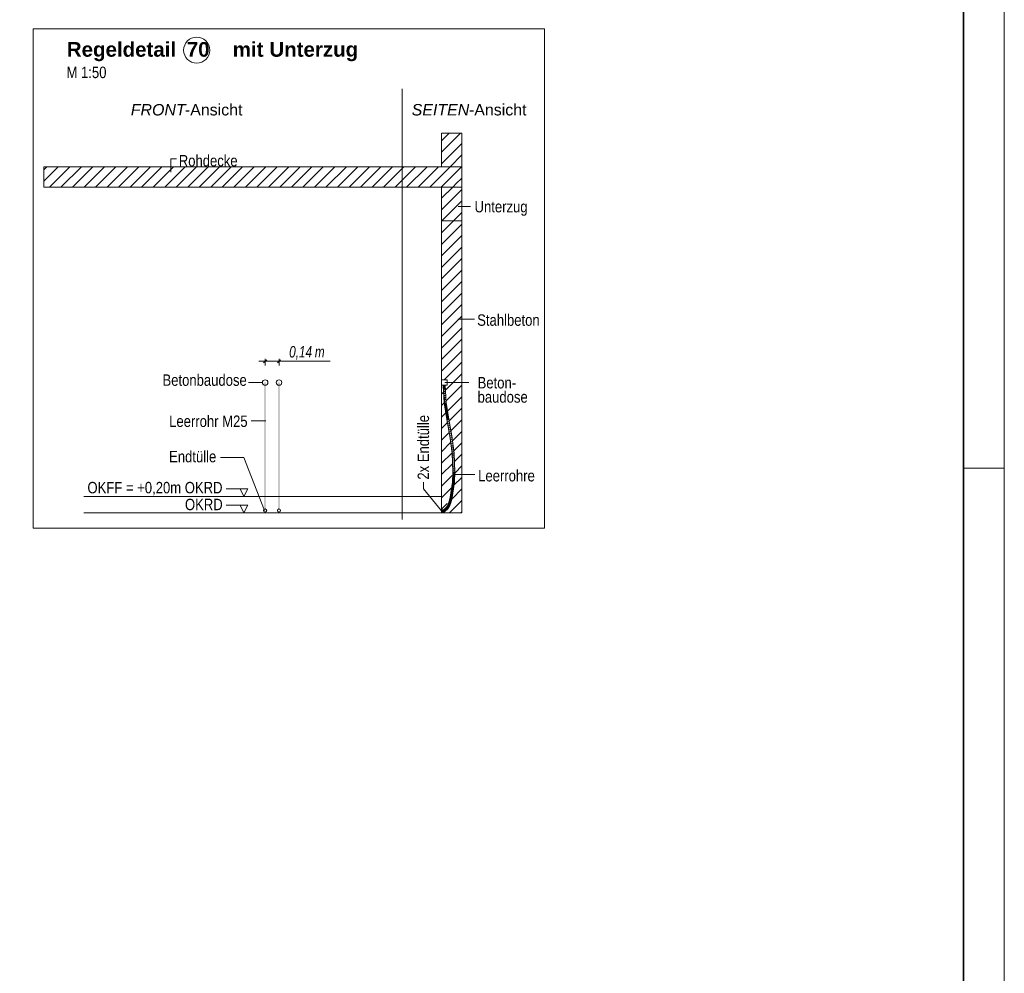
# Model space of a CAD drawing. Extents: x -720 to 300, y 62 to 1162.
# Tile 45 of 143: x 179 to 300, y 594 to 712. Entities that reach past the tile are written whole.
import ezdxf
from ezdxf.lldxf.tags import DXFTag

# ---------------------------------------------------------------- set-up
doc = ezdxf.new("R2010")
doc.units = 0
doc.layers.get('0').update_dxf_attribs({"lineweight": 13})
for name, color, linetype, lineweight, true_color in [('E_Aussparung Bemaßung-A06G942T8I', 5, 'Continuous', 9, 0x0000ff), ('E_Betonbaudose', 1, 'Continuous', 13, 0xff0000), ('E_Detail_Beschriftung', 7, 'Continuous', 13, 0x009900), ('E_Detail_Wandschraffur', 7, 'Continuous', 5, 0xc0c0c0), ('E_Leerrohr 25-A06G942U8I', 7, 'Continuous', 9, 0xff8000), ('E_Leerrohr 25-Shading', 7, 'Continuous', 9, 0xff8000), ('E_Leerrohr Beschriftung', 1, 'Continuous', 9, 0xff0000)]:
    doc.layers.add(name, color=color, linetype=linetype, lineweight=lineweight, true_color=true_color)
doc.layers.add('E_Detail_Linie_Text_Bem', color=7, linetype='Continuous', lineweight=13)
doc.layers.add('iwb_Plankopf Rahmen', color=7, linetype='Continuous', lineweight=35)
doc.styles.get("Standard").update_dxf_attribs({"font": 'ARIALN.TTF'})
tags = doc.linetypes.add('fein_strichliert', pattern=[4, 1, -2, 1]).pattern_tags.tags
tags[8:9] = [DXFTag(74, 4), DXFTag(75, 0), DXFTag(340, '0'), DXFTag(46, 0.0), DXFTag(50, 0.0), DXFTag(44, 0.0), DXFTag(45, 0.0)]
tags[6:7] = [DXFTag(74, 4), DXFTag(75, 0), DXFTag(340, '0'), DXFTag(46, 0.0), DXFTag(50, 0.0), DXFTag(44, 0.0), DXFTag(45, 0.0)]
tags[4:5] = [DXFTag(74, 4), DXFTag(75, 0), DXFTag(340, '0'), DXFTag(46, 0.0), DXFTag(50, 0.0), DXFTag(44, 0.0), DXFTag(45, 0.0)]
tags = doc.linetypes.add('fein_strichliert-A06G942X8I', pattern=[4, 1, -2, 1]).pattern_tags.tags
tags[8:9] = [DXFTag(74, 4), DXFTag(75, 0), DXFTag(340, '0'), DXFTag(46, 0.0), DXFTag(50, 0.0), DXFTag(44, 0.0), DXFTag(45, 0.0)]
tags[6:7] = [DXFTag(74, 4), DXFTag(75, 0), DXFTag(340, '0'), DXFTag(46, 0.0), DXFTag(50, 0.0), DXFTag(44, 0.0), DXFTag(45, 0.0)]
tags[4:5] = [DXFTag(74, 4), DXFTag(75, 0), DXFTag(340, '0'), DXFTag(46, 0.0), DXFTag(50, 0.0), DXFTag(44, 0.0), DXFTag(45, 0.0)]
tags = doc.linetypes.add('grob', pattern=[14, 3, -8, 3]).pattern_tags.tags
tags[8:9] = [DXFTag(74, 4), DXFTag(75, 0), DXFTag(340, '0'), DXFTag(46, 0.0), DXFTag(50, 0.0), DXFTag(44, 0.0), DXFTag(45, 0.0)]
tags[6:7] = [DXFTag(74, 4), DXFTag(75, 0), DXFTag(340, '0'), DXFTag(46, 0.0), DXFTag(50, 0.0), DXFTag(44, 0.0), DXFTag(45, 0.0)]
tags[4:5] = [DXFTag(74, 4), DXFTag(75, 0), DXFTag(340, '0'), DXFTag(46, 0.0), DXFTag(50, 0.0), DXFTag(44, 0.0), DXFTag(45, 0.0)]
tags = doc.linetypes.add('STRICHPUNKT2-A06G942V8I', pattern=[12.7, 6.35, -3.175, 0, -3.175]).pattern_tags.tags
tags[10:11] = [DXFTag(74, 4), DXFTag(75, 0), DXFTag(340, '0'), DXFTag(46, 0.0), DXFTag(50, 0.0), DXFTag(44, 0.0), DXFTag(45, 0.0)]
tags[8:9] = [DXFTag(74, 4), DXFTag(75, 0), DXFTag(340, '0'), DXFTag(46, 0.0), DXFTag(50, 0.0), DXFTag(44, 0.0), DXFTag(45, 0.0)]
tags[6:7] = [DXFTag(74, 4), DXFTag(75, 0), DXFTag(340, '0'), DXFTag(46, 0.0), DXFTag(50, 0.0), DXFTag(44, 0.0), DXFTag(45, 0.0)]
tags[4:5] = [DXFTag(74, 4), DXFTag(75, 0), DXFTag(340, '0'), DXFTag(46, 0.0), DXFTag(50, 0.0), DXFTag(44, 0.0), DXFTag(45, 0.0)]

# ---------------------------------------------------------------- blocks, each defined once
blk = doc.blocks.new('Shading-A06G93Y98I', base_point=(164.31, 821.66))
at = {"layer": 'E_Leerrohr 25-Shading', "color": 31, "true_color": 0xecb67f}
for points in [[(231.48, 666.62), (231.4, 666.62), (231.48, 666.61), (231.4, 666.61)], [(231.5, 666.61), (231.46, 666.61), (231.55, 666.22), (231.46, 666.22)], [(231.49, 666.62), (231.48, 666.62), (231.49, 666.61), (231.48, 666.61)], [(231.51, 666.62), (231.49, 666.62), (231.51, 666.61), (231.49, 666.61)], [(231.56, 666.62), (231.51, 666.62), (231.56, 666.61), (231.51, 666.61)], [(231.55, 666.22), (231.59, 666.22), (231.53, 666.61), (231.59, 666.61)], [(231.56, 666.61), (231.59, 666.61), (231.56, 666.62), (231.59, 666.62)], [(231.59, 666.62), (231.59, 666.61), (231.7, 666.62), (231.7, 666.61)], [(231.59, 666.61), (231.71, 666.51), (231.71, 666.61)], [(231.59, 666.61), (231.59, 666.22), (231.71, 666.51), (231.68, 666.22)], [(231.68, 666.22), (231.71, 666.22), (231.71, 666.51)], [(231.7, 666.61), (231.78, 666.61), (231.7, 666.62), (231.78, 666.62)], [(231.27, 651.24), (231.27, 651.38), (231.26, 651.24), (231.26, 651.38)], [(231.26, 651.19), (231.27, 651.19), (231.26, 651.24), (231.27, 651.24)], [(231.27, 651.16), (231.27, 651.19), (231.26, 651.16), (231.26, 651.19)], [(231.26, 651.08), (231.27, 651.08), (231.26, 651.16), (231.27, 651.16)], [(231.26, 651), (231.27, 651), (231.26, 651.08), (231.27, 651.08)], [(231.66, 651.22), (231.66, 651.32), (231.63, 651.22), (231.27, 651.32)], [(231.37, 651.2), (231.27, 651.32), (231.27, 651.19)], [(231.37, 651.2), (231.59, 651.21), (231.27, 651.32), (231.63, 651.22)], [(231.27, 651.19), (231.66, 651.19), (231.66, 651.2)], [(231.37, 651.19), (231.27, 651.19), (231.47, 651.18), (231.51, 651.17)], [(231.27, 651.07), (231.51, 651.17), (231.27, 651.19)], [(231.66, 651.18), (231.66, 651.19), (231.27, 651.19)], [(231.51, 651.17), (231.27, 651.07), (231.49, 651.11), (231.38, 651.08)], [(231.66, 651.07), (231.61, 651.1), (231.27, 651.07)], [(231.47, 651.2), (231.57, 651.21), (231.37, 651.2), (231.59, 651.21)], [(231.37, 651.2), (231.66, 651.2), (231.66, 651.21)], [(231.66, 651.15), (231.66, 651.18), (231.37, 651.19)], [(231.38, 651.08), (231.61, 651.1), (231.56, 651.13)], [(231.66, 651.21), (231.64, 651.22), (231.47, 651.2)], [(231.51, 651.17), (231.66, 651.15), (231.47, 651.18)], [(231.51, 651.17), (231.49, 651.11), (231.55, 651.14)], [(231.49, 651.11), (231.56, 651.13), (231.55, 651.14)], [(231.57, 651.16), (231.51, 651.17), (231.55, 651.14)], [(231.66, 651.15), (231.51, 651.17), (231.66, 651.14)], [(231.56, 651.13), (231.57, 651.16), (231.55, 651.14)], [(231.56, 651.13), (231.61, 651.15), (231.57, 651.16), (231.59, 651.15)], [(231.61, 651.1), (231.66, 651.13), (231.56, 651.13), (231.61, 651.15)], [(231.57, 651.21), (231.64, 651.22), (231.59, 651.21)], [(231.59, 651.21), (231.64, 651.22), (231.63, 651.22)], [(231.66, 651.14), (231.59, 651.15), (231.66, 651.13)], [(231.66, 651.13), (231.61, 651.1), (231.66, 651.11)], [(231.61, 651.1), (231.66, 651.07), (231.66, 651.11)], [(231.66, 651.22), (231.66, 651.22), (231.64, 651.22), (231.63, 651.22)], [(231.64, 651.22), (231.66, 651.21), (231.66, 651.22)]]:
    blk.add_solid(points, dxfattribs=at)
at = {"layer": 'E_Leerrohr 25-Shading', "color": 43, "true_color": 0xd7ab7f}
for points in [[(231.46, 666.61), (231.63, 664.47), (231.55, 665.79)], [(231.63, 664.47), (231.46, 666.61), (231.6, 664.46)], [(231.49, 666.61), (231.46, 666.61), (231.51, 666.41), (231.55, 665.79)], [(231.51, 666.41), (231.51, 666.41), (231.49, 666.61), (231.5, 666.61)], [(231.51, 666.41), (231.5, 666.61), (231.5, 666.61)], [(231.75, 665.83), (231.68, 666.61), (231.69, 666.4)], [(231.75, 665.83), (231.72, 666.43), (231.68, 666.61), (231.71, 666.61)], [(231.81, 664.49), (231.75, 665.83), (231.69, 666.4)], [(231.75, 663.68), (231.74, 663.76), (231.6, 664.46), (231.63, 664.47)], [(231.75, 663.68), (231.6, 664.46), (231.72, 663.68)], [(231.82, 663.02), (231.75, 663.68), (231.72, 663.68)], [(231.95, 662.42), (231.74, 663.76), (231.92, 662.42), (231.82, 663.02)], [(232.03, 663.08), (231.85, 664.49), (231.81, 664.49)], [(232.03, 663.08), (232.06, 662.93), (231.85, 664.49), (232.12, 662.71)], [(231.95, 662.42), (231.92, 662.42), (232.32, 660.39), (232.28, 660.38)], [(232.06, 662.93), (232.03, 663.08), (232.05, 662.97)], [(232.04, 663), (232.03, 663.08), (232.13, 662.45)], [(232.15, 662.46), (232.04, 663), (232.13, 662.45)], [(232.15, 662.46), (232.16, 662.46), (232.05, 662.97), (232.06, 662.93)], [(232.06, 662.93), (232.16, 662.46), (232.12, 662.71)], [(232.53, 660.42), (232.24, 662.01), (232.13, 662.45), (232.15, 662.46)], [(232.53, 660.42), (232.13, 662.45), (232.5, 660.41)], [(232.24, 662.01), (232.16, 662.46), (232.15, 662.46)], [(232.32, 660.39), (232.28, 660.38), (232.6, 658.26), (232.58, 658.26)], [(232.61, 658.26), (232.32, 660.39), (232.6, 658.26)], [(232.53, 660.42), (232.5, 660.41), (232.83, 658.28), (232.79, 658.28)], [(232.6, 658.09), (232.6, 658.26), (232.58, 658.09), (232.58, 658.26)], [(232.6, 657.63), (232.6, 658.09), (232.58, 658.09)], [(232.65, 656.54), (232.6, 658.26), (232.6, 657.63)], [(232.6, 658.26), (232.65, 656.54), (232.61, 658.26), (232.64, 657.05)], [(232.64, 657.05), (232.62, 658.09), (232.61, 658.26)], [(232.71, 655.96), (232.62, 658.09), (232.67, 655.96), (232.65, 656.54)], [(232.91, 656.01), (232.79, 658.28), (232.82, 657.66)], [(232.91, 656.01), (232.92, 655.96), (232.79, 658.28), (232.83, 658.28)], [(232.86, 656.56), (232.91, 656.01), (232.82, 657.66)], [(232.89, 655.96), (232.92, 655.96), (232.86, 656.56), (232.91, 656.01)], [(232.86, 656.56), (232.88, 655.96), (232.89, 655.96)], [(232.71, 655.96), (232.67, 655.96), (232.61, 654.72), (232.6, 654.72)], [(232.64, 654.72), (232.71, 655.96), (232.61, 654.72), (232.71, 655.96)], [(232.85, 654.7), (232.88, 655.96), (232.81, 654.7)], [(232.85, 654.7), (232.87, 655.09), (232.88, 655.96), (232.89, 655.96)], [(232.87, 655.09), (232.92, 655.96), (232.89, 655.96)], [(232.92, 655.96), (232.92, 655.96), (232.91, 656.01)], [(232.43, 653.39), (232.45, 653.39), (232.56, 654.38), (232.5, 653.77)], [(232.5, 653.77), (232.47, 653.39), (232.64, 654.72)], [(232.56, 654.38), (232.5, 653.77), (232.61, 654.72), (232.64, 654.72)], [(232.61, 654.72), (232.6, 654.72), (232.56, 654.38)], [(232.77, 654.37), (232.64, 653.36), (232.67, 653.36)], [(232.68, 653.36), (232.77, 654.37), (232.67, 653.36)], [(232.77, 654.36), (232.68, 653.36), (232.75, 653.92)], [(232.77, 654.37), (232.77, 654.36), (232.85, 654.7), (232.75, 653.92)], [(232.77, 654.37), (232.85, 654.7), (232.81, 654.7)], [(232.21, 652.38), (232.23, 652.37), (232.31, 652.79), (232.27, 652.53)], [(232.26, 652.43), (232.25, 652.37), (232.37, 652.87)], [(232.37, 652.87), (232.27, 652.53), (232.37, 652.87), (232.26, 652.46)], [(232.37, 652.87), (232.26, 652.46), (232.37, 652.87), (232.26, 652.43)], [(232.31, 652.79), (232.27, 652.53), (232.34, 652.88), (232.37, 652.87)], [(232.34, 652.88), (232.34, 652.88), (232.31, 652.79)], [(232.34, 652.88), (232.37, 652.87), (232.4, 653.13), (232.42, 653.13)], [(232.42, 653.13), (232.37, 652.87), (232.42, 653.13), (232.37, 652.87)], [(232.37, 652.87), (232.37, 652.87), (232.42, 653.13)], [(232.45, 653.39), (232.43, 653.39), (232.4, 653.13), (232.39, 653.13)], [(232.4, 653.13), (232.42, 653.13), (232.45, 653.39), (232.47, 653.39)], [(232.42, 653.13), (232.42, 653.13), (232.47, 653.39)], [(232.52, 652.75), (232.42, 652.32), (232.43, 652.31)], [(232.45, 652.31), (232.52, 652.75), (232.43, 652.31)], [(232.45, 653.39), (232.47, 653.39), (232.5, 653.77)], [(232.52, 652.75), (232.45, 652.31), (232.47, 652.37)], [(232.52, 652.75), (232.52, 652.75), (232.58, 652.82), (232.47, 652.37)], [(232.52, 652.75), (232.58, 652.82), (232.54, 652.83)], [(232.58, 652.82), (232.6, 653.1), (232.54, 652.83)], [(232.58, 652.82), (232.61, 652.98), (232.6, 653.1), (232.63, 653.09)], [(232.67, 653.36), (232.64, 653.36), (232.63, 653.09), (232.6, 653.1)], [(232.61, 652.98), (232.63, 653.09), (232.63, 653.09)], [(232.63, 653.09), (232.68, 653.36), (232.63, 653.09), (232.67, 653.36)], [(231.7, 651.42), (231.68, 651.45), (231.6, 651.36), (231.58, 651.39)], [(231.68, 651.45), (231.69, 651.44), (231.77, 651.51), (231.78, 651.5)], [(231.69, 651.44), (231.7, 651.42), (231.78, 651.5), (231.79, 651.49)], [(231.86, 651.59), (231.84, 651.6), (231.77, 651.51), (231.76, 651.52)], [(231.77, 651.51), (231.78, 651.5), (231.86, 651.59), (231.86, 651.58)], [(231.86, 651.58), (231.78, 651.5), (231.87, 651.58), (231.78, 651.5)], [(231.78, 651.5), (231.79, 651.49), (231.87, 651.58)], [(231.84, 651.6), (231.84, 651.6), (231.93, 651.74), (231.92, 651.7)], [(231.92, 651.7), (231.84, 651.6), (231.89, 651.64), (231.86, 651.59)], [(231.89, 651.64), (231.86, 651.59), (231.88, 651.6), (231.86, 651.58)], [(231.86, 651.58), (231.87, 651.58), (231.88, 651.6)], [(231.88, 651.6), (231.87, 651.58), (231.98, 651.74)], [(231.98, 651.74), (231.89, 651.64), (231.98, 651.74), (231.88, 651.6)], [(231.96, 651.75), (231.92, 651.7), (231.98, 651.74), (231.89, 651.64)], [(231.98, 651.38), (232.04, 651.45), (231.91, 651.37), (232.01, 651.47)], [(231.93, 651.74), (231.92, 651.7), (231.95, 651.76), (231.96, 651.75)], [(231.95, 651.76), (231.95, 651.76), (231.93, 651.74)], [(231.95, 651.76), (231.95, 651.76), (231.98, 651.81), (231.98, 651.8)], [(231.98, 651.8), (231.95, 651.76), (231.98, 651.78), (231.96, 651.75)], [(231.98, 651.78), (231.96, 651.75), (231.98, 651.75), (231.98, 651.74)], [(232.06, 651.94), (232.05, 651.94), (231.98, 651.81)], [(231.98, 651.81), (231.98, 651.8), (232.06, 651.94), (232.06, 651.93)], [(232.06, 651.93), (231.98, 651.8), (232.07, 651.93), (231.98, 651.78)], [(232.07, 651.93), (231.98, 651.78), (232.08, 651.92), (231.98, 651.75)], [(231.98, 651.75), (231.98, 651.74), (232.08, 651.92)], [(231.98, 651.74), (231.98, 651.74), (231.98, 651.75)], [(232.16, 651.63), (232.13, 651.65), (232.04, 651.45), (232.01, 651.47)], [(232.05, 651.94), (232.06, 651.94), (232.08, 652.02), (232.08, 651.99)], [(232.08, 651.99), (232.06, 651.94), (232.08, 651.98), (232.06, 651.93)], [(232.08, 651.98), (232.06, 651.93), (232.08, 651.95), (232.07, 651.93)], [(232.07, 651.93), (232.08, 651.92), (232.08, 651.95)], [(232.23, 652.37), (232.21, 652.38), (232.08, 652.02)], [(232.08, 652.02), (232.08, 651.99), (232.23, 652.37), (232.24, 652.37)], [(232.24, 652.37), (232.08, 651.99), (232.24, 652.37), (232.08, 651.98)], [(232.24, 652.37), (232.08, 651.98), (232.25, 652.37), (232.08, 651.95)], [(232.08, 651.95), (232.08, 651.92), (232.25, 652.37)], [(232.16, 651.63), (232.24, 651.86), (232.13, 651.65)], [(232.16, 651.63), (232.26, 651.81), (232.24, 651.86), (232.28, 651.84)], [(232.27, 652.53), (232.23, 652.37), (232.26, 652.46), (232.24, 652.37)], [(232.26, 652.46), (232.24, 652.37), (232.26, 652.43), (232.24, 652.37)], [(232.24, 652.37), (232.25, 652.37), (232.26, 652.43)], [(232.29, 651.97), (232.24, 651.86), (232.25, 651.85)], [(232.28, 651.84), (232.29, 651.97), (232.25, 651.85)], [(232.26, 651.81), (232.28, 651.84), (232.28, 651.84)], [(232.28, 651.84), (232.43, 652.31), (232.29, 651.97), (232.42, 652.32)], [(232.28, 651.84), (232.45, 652.31), (232.28, 651.84), (232.43, 652.31)], [(231.36, 651.29), (231.35, 651.32), (231.27, 651.29), (231.27, 651.32)], [(231.27, 651.28), (231.36, 651.29), (231.27, 651.29), (231.36, 651.29)], [(231.38, 651.08), (231.38, 651.11), (231.27, 651.07), (231.27, 651.1)], [(231.35, 651.32), (231.36, 651.29), (231.44, 651.34), (231.37, 651.29)], [(231.37, 651.29), (231.36, 651.29), (231.43, 651.3), (231.4, 651.29)], [(231.36, 651.29), (231.36, 651.29), (231.37, 651.29)], [(231.44, 651.34), (231.37, 651.29), (231.44, 651.31), (231.43, 651.3)], [(231.49, 651.09), (231.49, 651.13), (231.38, 651.08), (231.38, 651.11)], [(231.4, 651.29), (231.44, 651.3), (231.44, 651.31)], [(231.52, 651.35), (231.51, 651.36), (231.44, 651.31), (231.44, 651.34)], [(231.44, 651.3), (231.53, 651.33), (231.44, 651.31), (231.52, 651.35)], [(231.6, 651.13), (231.59, 651.16), (231.49, 651.09), (231.49, 651.13)], [(231.56, 651.38), (231.51, 651.36), (231.52, 651.35)], [(231.53, 651.33), (231.56, 651.38), (231.52, 651.35)], [(231.53, 651.33), (231.6, 651.36), (231.56, 651.38), (231.58, 651.39)], [(231.7, 651.17), (231.68, 651.2), (231.6, 651.13), (231.59, 651.16)], [(231.7, 651.17), (231.73, 651.23), (231.68, 651.2)], [(231.7, 651.17), (231.82, 651.25), (231.73, 651.23), (231.81, 651.26)], [(231.81, 651.26), (231.8, 651.28), (231.73, 651.23)], [(231.8, 651.28), (231.92, 651.35), (231.82, 651.29)], [(231.8, 651.28), (231.91, 651.32), (231.92, 651.35), (231.93, 651.34)], [(231.91, 651.32), (231.8, 651.28), (231.81, 651.26)], [(231.82, 651.25), (231.91, 651.32), (231.81, 651.26)], [(231.92, 651.35), (231.91, 651.37), (231.82, 651.29)], [(231.98, 651.38), (231.91, 651.37), (231.92, 651.35)], [(231.93, 651.34), (231.98, 651.38), (231.92, 651.35)]]:
    blk.add_solid(points, dxfattribs=at)
at = {"layer": 'E_Leerrohr 25-Shading', "color": 31, "true_color": 0xfabd7f}
for points in [[(231.5, 666.61), (231.51, 666.41), (231.59, 666.61), (231.56, 665.97)], [(231.56, 665.97), (231.51, 666.41), (231.55, 665.79)], [(231.63, 664.47), (231.56, 665.97), (231.55, 665.79)], [(231.56, 665.97), (231.61, 665.53), (231.59, 666.61)], [(231.63, 664.47), (231.72, 664.48), (231.56, 665.97), (231.72, 664.48)], [(231.59, 666.61), (231.61, 665.53), (231.65, 665.58), (231.66, 665.02)], [(231.68, 666.61), (231.59, 666.61), (231.81, 664.49), (231.72, 664.48)], [(231.66, 665.02), (231.72, 664.48), (231.65, 665.58)], [(231.83, 663.79), (231.72, 664.48), (231.74, 663.76), (231.63, 664.47)], [(232.03, 663.08), (231.81, 664.49), (231.83, 663.79), (231.72, 664.48)], [(231.95, 662.42), (232.04, 662.44), (231.74, 663.76), (231.81, 663.78)], [(232.04, 662.44), (231.83, 663.79), (231.81, 663.78)], [(232.13, 662.45), (232.03, 663.08), (232.04, 662.44), (231.83, 663.79)], [(232.04, 662.44), (231.95, 662.42), (232.41, 660.4), (232.32, 660.39)], [(232.13, 662.45), (232.04, 662.44), (232.5, 660.41), (232.41, 660.4)], [(232.41, 660.4), (232.32, 660.39), (232.7, 658.27), (232.61, 658.26)], [(232.5, 660.41), (232.41, 660.4), (232.79, 658.28), (232.7, 658.27)], [(232.71, 658.1), (232.7, 658.27), (232.62, 658.09), (232.61, 658.26)], [(232.79, 655.96), (232.71, 658.1), (232.71, 655.96), (232.62, 658.09)], [(232.79, 658.28), (232.7, 658.27), (232.88, 655.96), (232.79, 655.96)], [(232.79, 655.96), (232.71, 655.96), (232.72, 654.71), (232.64, 654.72)], [(232.88, 655.96), (232.79, 655.96), (232.81, 654.7), (232.72, 654.71)], [(232.72, 654.71), (232.64, 654.72), (232.55, 653.38), (232.47, 653.39)], [(232.81, 654.7), (232.72, 654.71), (232.64, 653.36), (232.55, 653.38)], [(232.46, 652.85), (232.37, 652.87), (232.33, 652.34), (232.25, 652.37)], [(232.54, 652.83), (232.46, 652.85), (232.42, 652.32), (232.33, 652.34)], [(232.51, 653.11), (232.42, 653.13), (232.46, 652.85), (232.37, 652.87)], [(232.55, 653.38), (232.47, 653.39), (232.51, 653.11), (232.42, 653.13)], [(232.6, 653.1), (232.51, 653.11), (232.54, 652.83), (232.46, 652.85)], [(232.64, 653.36), (232.55, 653.38), (232.6, 653.1), (232.51, 653.11)], [(231.79, 651.49), (231.7, 651.42), (231.8, 651.48)], [(231.7, 651.42), (231.73, 651.41), (231.8, 651.48), (231.83, 651.45)], [(231.73, 651.41), (231.81, 651.4), (231.83, 651.45), (231.85, 651.43)], [(231.87, 651.58), (231.79, 651.49), (231.88, 651.57)], [(231.79, 651.49), (231.81, 651.49), (231.88, 651.57), (231.92, 651.54)], [(231.81, 651.49), (231.79, 651.49), (231.8, 651.48)], [(231.83, 651.45), (231.88, 651.47), (231.8, 651.48), (231.81, 651.49)], [(231.81, 651.49), (231.88, 651.47), (231.92, 651.54), (231.94, 651.53)], [(231.85, 651.43), (231.88, 651.47), (231.83, 651.45)], [(232.01, 651.47), (231.94, 651.53), (231.91, 651.37), (231.85, 651.43)], [(231.87, 651.58), (231.89, 651.58), (231.98, 651.74), (232.05, 651.7)], [(231.89, 651.58), (231.87, 651.58), (231.88, 651.57)], [(231.92, 651.54), (231.97, 651.57), (231.88, 651.57), (231.89, 651.58)], [(231.89, 651.58), (231.97, 651.57), (232.05, 651.7), (232.06, 651.7)], [(231.94, 651.53), (231.97, 651.57), (231.92, 651.54)], [(232.13, 651.65), (232.06, 651.7), (232.01, 651.47), (231.94, 651.53)], [(232.16, 651.89), (232.08, 651.92), (232.06, 651.7), (231.98, 651.74)], [(232.24, 651.86), (232.16, 651.89), (232.13, 651.65), (232.06, 651.7)], [(232.33, 652.34), (232.25, 652.37), (232.16, 651.89), (232.08, 651.92)], [(232.42, 652.32), (232.33, 652.34), (232.24, 651.86), (232.16, 651.89)], [(231.37, 651.2), (231.36, 651.29), (231.27, 651.19), (231.27, 651.28)], [(231.38, 651.11), (231.37, 651.2), (231.27, 651.1), (231.27, 651.19)], [(231.36, 651.29), (231.37, 651.2), (231.4, 651.29)], [(231.36, 651.29), (231.4, 651.29), (231.4, 651.29)], [(231.4, 651.29), (231.37, 651.2), (231.45, 651.29), (231.47, 651.22)], [(231.49, 651.13), (231.47, 651.22), (231.38, 651.11), (231.37, 651.2)], [(231.45, 651.29), (231.44, 651.3), (231.4, 651.29)], [(231.4, 651.29), (231.45, 651.29), (231.45, 651.29)], [(231.4, 651.29), (231.4, 651.29), (231.45, 651.29)], [(231.53, 651.32), (231.53, 651.33), (231.44, 651.3)], [(231.45, 651.29), (231.55, 651.27), (231.44, 651.3), (231.53, 651.32)], [(231.47, 651.22), (231.56, 651.24), (231.45, 651.29), (231.55, 651.27)], [(231.59, 651.16), (231.56, 651.24), (231.49, 651.13), (231.47, 651.22)], [(231.6, 651.36), (231.53, 651.33), (231.61, 651.35)], [(231.53, 651.33), (231.54, 651.32), (231.61, 651.35), (231.62, 651.33)], [(231.54, 651.32), (231.53, 651.33), (231.53, 651.32)], [(231.55, 651.27), (231.59, 651.26), (231.53, 651.32), (231.54, 651.32)], [(231.54, 651.32), (231.59, 651.26), (231.62, 651.33), (231.64, 651.28)], [(231.56, 651.24), (231.59, 651.26), (231.55, 651.27)], [(231.68, 651.2), (231.64, 651.28), (231.59, 651.16), (231.56, 651.24)], [(231.7, 651.42), (231.6, 651.36), (231.71, 651.4), (231.6, 651.36)], [(231.6, 651.36), (231.63, 651.36), (231.71, 651.4), (231.73, 651.38)], [(231.63, 651.36), (231.6, 651.36), (231.61, 651.35)], [(231.62, 651.33), (231.73, 651.34), (231.61, 651.35), (231.63, 651.36)], [(231.64, 651.28), (231.73, 651.34), (231.62, 651.33)], [(231.63, 651.36), (231.73, 651.34), (231.73, 651.38), (231.75, 651.35)], [(231.8, 651.28), (231.75, 651.35), (231.68, 651.2), (231.64, 651.28)], [(231.73, 651.41), (231.7, 651.42), (231.71, 651.4)], [(231.73, 651.38), (231.81, 651.4), (231.71, 651.4), (231.73, 651.41)], [(231.75, 651.35), (231.81, 651.4), (231.73, 651.38)], [(231.91, 651.37), (231.85, 651.43), (231.8, 651.28), (231.75, 651.35)]]:
    blk.add_solid(points, dxfattribs=at)
blk = doc.blocks.new('Referenz-A06G94308I')
at = {"layer": 'E_Aussparung Bemaßung-A06G942T8I', "linetype": 'Continuous', "ltscale": 0.13}
for p, q in [((209.43, 669.37), (209.81, 669.76)), ((209.62, 669.86), (209.62, 669.06)), ((211.14, 669.37), (211.52, 669.76)), ((211.33, 669.86), (211.33, 669.06)), ((208.85, 669.56), (217.6, 669.56))]:
    blk.add_line(p, q, dxfattribs=at)
at = {"layer": 'E_Betonbaudose', "linetype": 'Continuous', "ltscale": 0.13}
for p, q in [((231.27, 666.61), (231.27, 667.29)), ((231.27, 667.29), (231.95, 667.29)), ((231.95, 667.29), (231.95, 666.61)), ((231.95, 666.61), (231.27, 666.61))]:
    blk.add_line(p, q, dxfattribs=at)
for centre, radius in [((209.62, 666.95), 0.34), ((211.33, 666.95), 0.34), ((209.61, 651.24), 0.2), ((211.32, 651.24), 0.2)]:
    blk.add_circle(centre, radius, dxfattribs=at)
at = {"layer": 'E_Detail_Linie_Text_Bem', "linetype": 'fein_strichliert-A06G942X8I', "ltscale": 0.65}
for p, q in [((243.93, 710.38), (181.16, 710.38)), ((181.16, 710.38), (181.16, 649.06)), ((243.93, 649.06), (243.93, 710.38)), ((226.46, 650.14), (226.46, 703.02)), ((181.16, 649.06), (240.9, 649.06)), ((240.9, 649.06), (243.93, 649.06))]:
    blk.add_line(p, q, dxfattribs=at)
at = {"layer": 'E_Detail_Linie_Text_Bem', "linetype": 'Continuous', "ltscale": 0.13}
for p, q in [((231.27, 697.58), (233.77, 697.58)), ((231.27, 693.45), (231.27, 697.58)), ((233.77, 697.58), (233.77, 693.45)), ((233.77, 693.45), (182.45, 693.45)), ((182.45, 693.45), (182.45, 690.95)), ((233.77, 693.45), (231.27, 693.45)), ((233.77, 690.95), (233.77, 693.45)), ((182.45, 690.95), (192.84, 690.95)), ((182.45, 690.95), (231.27, 690.95)), ((192.84, 690.95), (233.77, 690.95)), ((231.27, 690.95), (233.77, 690.95)), ((231.27, 679.15), (231.27, 690.95)), ((231.27, 690.93), (233.77, 690.93)), ((231.27, 686.79), (231.27, 690.93)), ((233.77, 690.95), (233.77, 650.95)), ((233.77, 690.93), (233.77, 686.79)), ((233.77, 686.79), (231.27, 686.79)), ((231.27, 678.95), (231.27, 679.15)), ((231.27, 650.95), (231.27, 678.95)), ((187.37, 652.95), (231.24, 652.95)), ((187.37, 650.95), (232.52, 650.95)), ((233.77, 650.95), (231.27, 650.95))]:
    blk.add_line(p, q, dxfattribs=at)
at = {"layer": 'E_Detail_Linie_Text_Bem', "color": 0, "linetype": 'Continuous', "ltscale": 0.13}
for p, q in [((198.05, 692.77), (198.05, 694.42)), ((198.05, 694.42), (198.73, 694.42)), ((234.83, 688.56), (233.32, 688.56)), ((235.33, 674.73), (233.27, 674.73)), ((209.28, 666.95), (207.56, 666.95)), ((231.68, 666.95), (234.62, 666.95)), ((207.91, 662.27), (209.69, 662.27)), ((204.16, 657.73), (206.99, 657.73)), ((206.99, 657.73), (209.53, 651.22)), ((232.65, 655.67), (235.35, 655.67)), ((207.51, 653.9), (204.82, 653.9)), ((206.54, 653.9), (207, 652.95)), ((207, 652.95), (207.51, 653.9)), ((229.06, 654.7), (229.06, 653.88)), ((229.06, 653.88), (231.26, 651.19)), ((207.51, 651.9), (204.82, 651.9)), ((206.54, 651.9), (207, 650.95)), ((207, 650.95), (207.51, 651.9))]:
    blk.add_line(p, q, dxfattribs=at)
at = {"layer": 'E_Detail_Linie_Text_Bem', "linetype": 'Continuous', "ltscale": 0.13}
for points in [[(209.74, 666.98), (209.74, 651.24), (209.49, 666.98), (209.49, 651.24)], [(211.45, 666.98), (211.45, 651.24), (211.2, 666.98), (211.2, 651.24)]]:
    blk.add_solid(points, dxfattribs=at)
at = {"layer": 'E_Detail_Wandschraffur', "linetype": 'fein_strichliert', "ltscale": 0.13}
for p, q in [((231.27, 695.23), (233.62, 697.58)), ((232.32, 693.45), (233.77, 694.91)), ((182.45, 691.66), (184.23, 693.45)), ((184.56, 690.95), (187.06, 693.45)), ((187.39, 690.95), (189.89, 693.45)), ((190.22, 690.95), (192.72, 693.45)), ((193.05, 690.95), (195.55, 693.45)), ((195.88, 690.95), (198.38, 693.45)), ((198.7, 690.95), (201.2, 693.45)), ((201.53, 690.95), (204.03, 693.45)), ((204.36, 690.95), (206.86, 693.45)), ((207.19, 690.95), (209.69, 693.45)), ((210.02, 690.95), (212.52, 693.45)), ((212.85, 690.95), (215.35, 693.45)), ((215.68, 690.95), (218.18, 693.45)), ((218.5, 690.95), (221, 693.45)), ((221.33, 690.95), (223.83, 693.45)), ((224.16, 690.95), (226.66, 693.45)), ((226.99, 690.95), (229.49, 693.45)), ((229.82, 690.95), (232.32, 693.45)), ((232.65, 690.95), (233.12, 691.42)), ((233.12, 691.42), (233.72, 692.02)), ((233.72, 692.02), (233.77, 692.08)), ((231.27, 689.58), (232.65, 690.95)), ((231.27, 686.75), (233.77, 689.25)), ((231.27, 683.92), (233.77, 686.42)), ((231.27, 681.09), (233.77, 683.59)), ((231.27, 678.26), (233.77, 680.76)), ((231.27, 675.43), (233.77, 677.93)), ((231.27, 672.61), (233.77, 675.11)), ((231.27, 669.78), (233.77, 672.28)), ((231.61, 667.29), (233.77, 669.45)), ((231.84, 664.69), (233.77, 666.62)), ((231.27, 664.12), (231.69, 664.54)), ((232.21, 662.23), (233.77, 663.79)), ((231.27, 661.29), (231.97, 661.99)), ((232.62, 659.81), (233.77, 660.96)), ((231.27, 658.46), (232.39, 659.58)), ((232.88, 657.24), (233.77, 658.14)), ((231.27, 655.64), (232.6, 656.96)), ((232.8, 654.34), (233.77, 655.31)), ((231.27, 652.81), (232.53, 654.06)), ((232.25, 650.95), (233.77, 652.48))]:
    blk.add_line(p, q, dxfattribs=at)
at = {"layer": 'E_Detail_Wandschraffur', "linetype": 'ByBlock', "ltscale": 0.13}
for p, q in [((231.27, 696.65), (232.21, 697.58)), ((231.27, 693.82), (233.77, 696.32)), ((182.45, 693.08), (182.82, 693.45)), ((183.15, 690.95), (185.65, 693.45)), ((185.98, 690.95), (188.48, 693.45)), ((188.81, 690.95), (191.31, 693.45)), ((191.63, 690.95), (194.13, 693.45)), ((194.46, 690.95), (196.96, 693.45)), ((197.29, 690.95), (199.79, 693.45)), ((200.12, 690.95), (202.62, 693.45)), ((202.95, 690.95), (205.45, 693.45)), ((205.78, 690.95), (208.28, 693.45)), ((208.6, 690.95), (211.1, 693.45)), ((211.43, 690.95), (213.93, 693.45)), ((214.26, 690.95), (216.76, 693.45)), ((217.09, 690.95), (219.59, 693.45)), ((219.92, 690.95), (222.42, 693.45)), ((222.75, 690.95), (225.25, 693.45)), ((225.57, 690.95), (228.07, 693.45)), ((228.4, 690.95), (230.9, 693.45)), ((231.23, 690.95), (233.73, 693.45)), ((233.73, 693.45), (233.77, 693.49)), ((231.27, 688.16), (233.77, 690.66)), ((231.27, 685.33), (233.77, 687.83)), ((231.27, 682.51), (233.77, 685.01)), ((231.27, 679.68), (233.77, 682.18)), ((231.27, 676.85), (233.77, 679.35)), ((231.27, 674.02), (233.77, 676.52)), ((231.27, 671.19), (233.77, 673.69)), ((231.27, 668.36), (233.77, 670.86)), ((231.75, 666.01), (233.77, 668.04)), ((231.27, 665.54), (231.57, 665.83)), ((232.02, 663.45), (233.77, 665.21)), ((231.27, 662.71), (231.82, 663.25)), ((232.43, 661.03), (233.77, 662.38)), ((231.27, 659.88), (232.16, 660.77)), ((232.8, 658.57), (233.77, 659.55)), ((231.27, 657.05), (232.53, 658.3)), ((232.93, 655.88), (233.77, 656.72)), ((231.27, 654.22), (232.59, 655.54)), ((232.56, 652.68), (233.77, 653.89)), ((231.27, 651.39), (231.96, 652.08)), ((233.66, 650.95), (233.77, 651.06))]:
    blk.add_line(p, q, dxfattribs=at)
at = {"layer": 'E_Leerrohr 25-A06G942U8I', "linetype": 'Continuous', "ltscale": 0.13}
for p, q in [((231.4, 666.62), (231.4, 666.61)), ((231.4, 666.62), (231.51, 666.62)), ((231.4, 666.61), (231.51, 666.61)), ((231.46, 666.61), (231.46, 666.22)), ((231.46, 666.61), (231.54, 666.61)), ((231.46, 666.61), (231.71, 666.61)), ((231.46, 666.61), (231.6, 664.46)), ((231.46, 666.22), (231.54, 666.22)), ((231.49, 666.36), (231.72, 666.36)), ((231.5, 666.11), (231.74, 666.12)), ((231.51, 666.62), (231.67, 666.62)), ((231.51, 666.61), (231.67, 666.61)), ((231.54, 666.61), (231.64, 666.61)), ((231.54, 666.22), (231.64, 666.22)), ((231.64, 666.61), (231.71, 666.61)), ((231.64, 666.22), (231.71, 666.22)), ((231.67, 666.62), (231.78, 666.62)), ((231.67, 666.61), (231.78, 666.61)), ((231.71, 666.22), (231.71, 666.61)), ((231.71, 666.61), (231.85, 664.49)), ((231.78, 666.61), (231.78, 666.62)), ((231.52, 665.86), (231.75, 665.87)), ((231.53, 665.61), (231.77, 665.62)), ((231.55, 665.36), (231.78, 665.37)), ((231.57, 665.11), (231.8, 665.12)), ((231.58, 664.85), (231.82, 664.88)), ((231.6, 664.6), (231.83, 664.63)), ((231.6, 664.46), (231.92, 662.42)), ((231.62, 664.35), (231.86, 664.38)), ((231.66, 664.11), (231.89, 664.13)), ((231.7, 663.86), (231.93, 663.89)), ((231.74, 663.61), (231.97, 663.64)), ((231.85, 664.49), (232.16, 662.46)), ((231.78, 663.36), (232.01, 663.4)), ((231.81, 663.11), (232.05, 663.15)), ((231.85, 662.87), (232.09, 662.9)), ((231.89, 662.62), (232.12, 662.66)), ((231.92, 662.42), (232.28, 660.38)), ((231.93, 662.37), (232.16, 662.41)), ((232.16, 662.46), (232.53, 660.42)), ((231.98, 662.13), (232.21, 662.16)), ((232.02, 661.88), (232.25, 661.92)), ((232.06, 661.63), (232.3, 661.67)), ((232.11, 661.39), (232.34, 661.43)), ((232.15, 661.14), (232.39, 661.18)), ((232.2, 660.9), (232.43, 660.93)), ((232.24, 660.65), (232.47, 660.69)), ((232.28, 660.38), (232.58, 658.26)), ((232.29, 660.4), (232.52, 660.44)), ((232.32, 660.16), (232.55, 660.19)), ((232.36, 659.91), (232.59, 659.94)), ((232.53, 660.42), (232.83, 658.28)), ((232.39, 659.66), (232.62, 659.7)), ((232.43, 659.42), (232.66, 659.45)), ((232.46, 659.17), (232.69, 659.2)), ((232.49, 658.92), (232.73, 658.95)), ((232.53, 658.68), (232.76, 658.7)), ((232.56, 658.43), (232.8, 658.45)), ((232.58, 658.26), (232.67, 655.96)), ((232.59, 658.18), (232.82, 658.2)), ((232.6, 657.94), (232.83, 657.95)), ((232.61, 657.69), (232.84, 657.7)), ((232.83, 658.28), (232.92, 655.96)), ((232.62, 657.44), (232.85, 657.45)), ((232.63, 657.19), (232.86, 657.2)), ((232.64, 656.94), (232.87, 656.95)), ((232.65, 656.69), (232.88, 656.7)), ((232.66, 656.44), (232.89, 656.45)), ((232.67, 655.96), (232.6, 654.72)), ((232.63, 655.2), (232.87, 655.19)), ((232.65, 655.45), (232.88, 655.44)), ((232.66, 655.7), (232.9, 655.69)), ((232.67, 656.19), (232.9, 656.2)), ((232.68, 655.94), (232.91, 655.95)), ((232.92, 655.96), (232.85, 654.7)), ((232.6, 654.72), (232.43, 653.39)), ((232.51, 653.97), (232.74, 653.94)), ((232.54, 654.21), (232.78, 654.19)), ((232.57, 654.46), (232.81, 654.44)), ((232.61, 654.71), (232.84, 654.69)), ((232.62, 654.96), (232.85, 654.94)), ((232.85, 654.7), (232.68, 653.36)), ((232.34, 652.88), (232.21, 652.38)), ((232.31, 652.75), (232.54, 652.69)), ((232.39, 653.13), (232.34, 652.88)), ((232.37, 652.99), (232.6, 652.94)), ((232.43, 653.39), (232.39, 653.13)), ((232.41, 653.23), (232.64, 653.19)), ((232.45, 653.47), (232.68, 653.44)), ((232.58, 652.82), (232.45, 652.31)), ((232.48, 653.72), (232.71, 653.69)), ((232.63, 653.09), (232.58, 652.82)), ((232.68, 653.36), (232.63, 653.09)), ((231.68, 651.45), (231.58, 651.39)), ((231.76, 651.52), (231.68, 651.45)), ((231.72, 651.48), (231.87, 651.3)), ((231.84, 651.6), (231.76, 651.52)), ((231.95, 651.76), (231.84, 651.6)), ((231.87, 651.64), (232.06, 651.5)), ((232.04, 651.45), (231.93, 651.34)), ((232.05, 651.94), (231.95, 651.76)), ((232, 651.83), (232.21, 651.72)), ((232.16, 651.63), (232.04, 651.45)), ((232.21, 652.38), (232.05, 651.94)), ((232.1, 652.05), (232.31, 651.96)), ((232.28, 651.84), (232.16, 651.63)), ((232.18, 652.28), (232.4, 652.2)), ((232.25, 652.51), (232.48, 652.45)), ((232.45, 652.31), (232.28, 651.84)), ((231.27, 651.38), (231.26, 651.38)), ((231.26, 651.27), (231.26, 651.38)), ((231.26, 651.11), (231.26, 651.27)), ((231.26, 651), (231.26, 651.11)), ((231.26, 651), (231.27, 651)), ((231.27, 651.27), (231.27, 651.38)), ((231.66, 651.32), (231.27, 651.32)), ((231.27, 651.25), (231.27, 651.32)), ((231.27, 651.32), (231.27, 651.07)), ((231.35, 651.32), (231.27, 651.32)), ((231.27, 651.11), (231.27, 651.27)), ((231.27, 651.14), (231.27, 651.25)), ((231.27, 651.07), (231.27, 651.14)), ((231.27, 651), (231.27, 651.11)), ((231.27, 651.07), (231.66, 651.07)), ((231.38, 651.07), (231.27, 651.07)), ((231.33, 651.31), (231.35, 651.08)), ((231.44, 651.34), (231.35, 651.32)), ((231.49, 651.09), (231.38, 651.07)), ((231.51, 651.36), (231.44, 651.34)), ((231.6, 651.13), (231.49, 651.09)), ((231.58, 651.39), (231.51, 651.36)), ((231.54, 651.36), (231.63, 651.15)), ((231.7, 651.17), (231.6, 651.13)), ((231.66, 651.25), (231.66, 651.32)), ((231.66, 651.14), (231.66, 651.25)), ((231.66, 651.07), (231.66, 651.14)), ((231.82, 651.25), (231.7, 651.17)), ((231.93, 651.34), (231.82, 651.25))]:
    blk.add_line(p, q, dxfattribs=at)
at = {"layer": 'E_Leerrohr 25-A06G942U8I', "linetype": 'STRICHPUNKT2-A06G942V8I', "lineweight": 5, "ltscale": 0.13}
for p, q in [((231.59, 666.61), (231.59, 666.22)), ((231.27, 651.19), (231.66, 651.19))]:
    blk.add_line(p, q, dxfattribs=at)
at = {"layer": 'E_Leerrohr Beschriftung', "linetype": 'Continuous', "ltscale": 0.13}
blk.add_circle((201.22, 707.77), 1.6, dxfattribs=at)
at = {"layer": 'E_Aussparung Bemaßung-A06G942T8I', "linetype": 'Continuous', "ltscale": 0.13, "char_height": 1.4, "attachment_point": 1}
for s, insert in [('{\\W0.9;\\fArial Narrow|b0|i1;0,14 }', (212.57, 671.43)), ('{\\W0.9;\\fArial Narrow|b0|i1;m}', (215.72, 671.43))]:
    blk.add_mtext(s, dxfattribs=dict(at, insert=insert))
at = {"layer": 'E_Detail_Beschriftung', "color": 1, "linetype": 'Continuous', "lineweight": 35, "ltscale": 0.35, "true_color": 0xff0000, "char_height": 1.8, "attachment_point": 1}
for s, insert in [('{\\fArial|b1|i0;Regeldetail}', (185.28, 708.76)), ('{\\fArial|b1|i0;70}', (200, 708.76)), ('{\\fArial|b1|i0;mit}', (205.64, 708.76)), ('{\\fArial|b1|i0;Unterzug}', (210.14, 708.76))]:
    blk.add_mtext(s, dxfattribs=dict(at, insert=insert))
at = {"layer": 'E_Detail_Beschriftung', "linetype": 'Continuous', "ltscale": 0.13, "char_height": 1.4, "attachment_point": 1}
for s, insert in [('{\\fArial Narrow;M 1:50}', (185.24, 705.74)), ('{\\fArial Narrow;Rohdecke}', (199.02, 694.89)), ('{\\fArial Narrow;Unterzug}', (235.33, 689.25)), ('{\\fArial Narrow;Stahlbeton}', (235.65, 675.32)), ('{\\fArial Narrow;Betonbaudose}', (197.02, 667.95)), ('{\\fArial Narrow;Beton-}', (235.7, 667.63)), ('{\\fArial Narrow;baudose}', (235.7, 665.88)), ('{\\fArial Narrow;Leerrohr M25}', (197.84, 662.9)), ('{\\fArial Narrow;Endtülle}', (197.83, 658.56)), ('{\\fArial Narrow;Leerrohre}', (235.77, 656.21)), ('{\\fArial Narrow;OKFF = +0,20m OKRD}', (187.81, 654.75)), ('{\\fArial Narrow;OKRD}', (199.78, 652.68))]:
    blk.add_mtext(s, dxfattribs=dict(at, insert=insert))
at = {"layer": 'E_Detail_Beschriftung', "linetype": 'Continuous', "lineweight": -2, "ltscale": 0.25, "char_height": 1.4, "attachment_point": 1}
for s, insert in [('{\\fArial|b0|i1;FRONT}', (193.13, 701.15)), ('{\\fArial;-Ansicht}', (199.77, 701.15)), ('{\\fArial|b0|i1;SEITEN}', (227.61, 701.15)), ('{\\fArial;-Ansicht}', (234.64, 701.15))]:
    blk.add_mtext(s, dxfattribs=dict(at, insert=insert))
at = {"layer": 'E_Detail_Beschriftung', "linetype": 'Continuous', "ltscale": 0.13, "insert": (228.34, 655.03), "char_height": 1.4, "attachment_point": 1, "rotation": 90}
blk.add_mtext('{\\fArial Narrow;2x Endtülle}', dxfattribs=at)

msp = doc.modelspace()

# ---------------------------------------------------------------- linework, layer by layer
at = {"layer": 'iwb_Plankopf Rahmen', "color": 8, "linetype": 'grob', "lineweight": 5, "ltscale": 0.13, "true_color": 0x808080}
msp.add_line((300.35, 656.43), (295.35, 656.43), dxfattribs=at)
at = {"layer": 'iwb_Plankopf Rahmen', "color": 8, "lineweight": 13, "ltscale": 0.13, "true_color": 0x808080}
msp.add_lwpolyline([(300.35, 62.43), (-719.65, 62.43), (-719.65, 1162.43), (300.35, 1162.43), (300.35, 62.43)], close=True, dxfattribs=at)
at = {"layer": 'iwb_Plankopf Rahmen', "ltscale": 0.35}
msp.add_lwpolyline([(-699.65, 67.43), (-699.65, 1157.43), (295.35, 1157.43), (295.35, 67.43), (-599.65, 67.43), (-699.65, 67.43)], close=True, dxfattribs=at)

# ---------------------------------------------------------------- block references
at = {"color": 8, "lineweight": 25, "ltscale": 0.25, "true_color": 0x808080}
msp.add_blockref('Referenz-A06G94308I', (0, 0), dxfattribs=at)
msp.add_blockref('Shading-A06G93Y98I', (164.31, 821.66))

doc.saveas('drawing.dxf')
